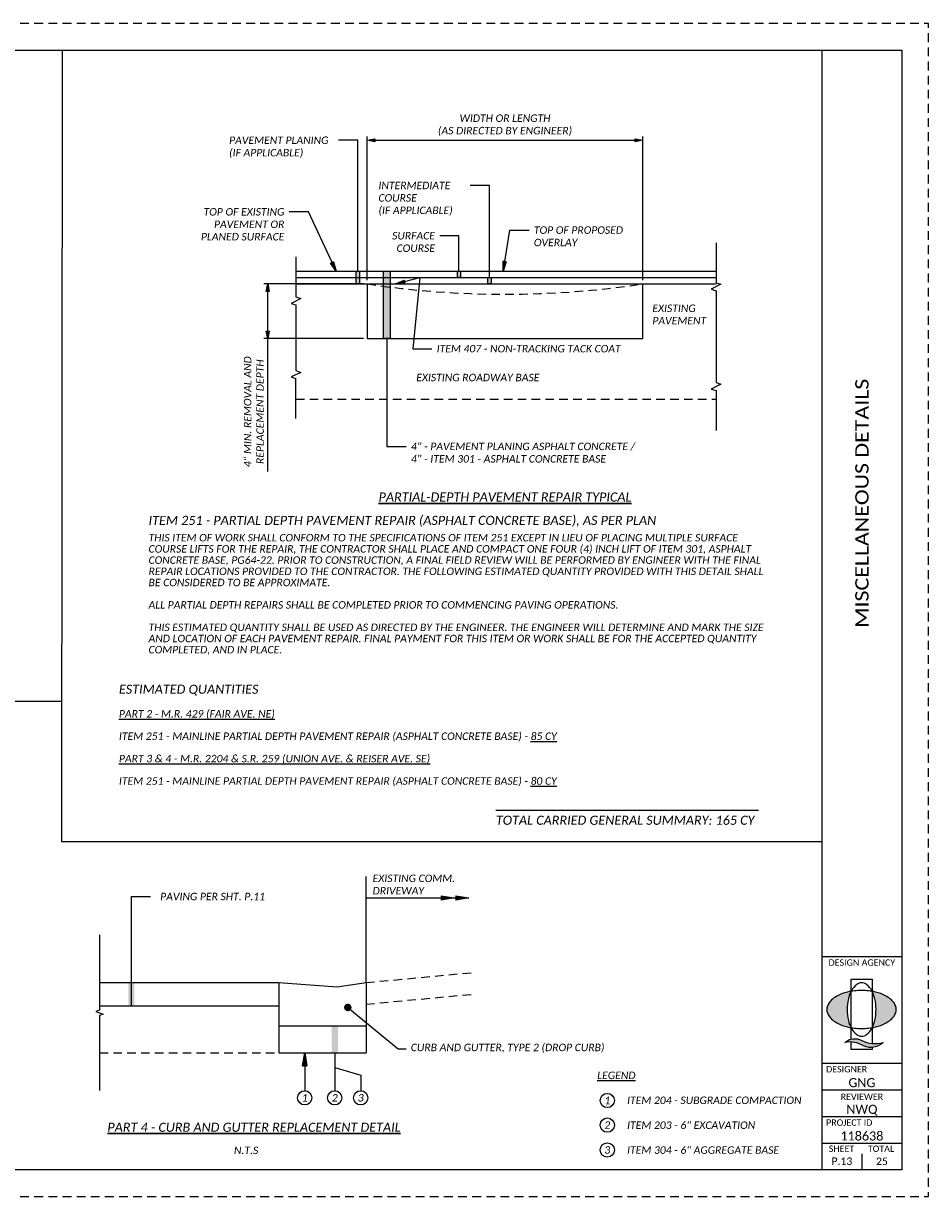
# Paper-space layout 'Layout1' of a CAD drawing. Header units: feet. Extents: x -19 to 34, y 0 to 22.
# Tile 3 of 3: x 17 to 34, y 0 to 22. Entities that reach past the tile are written whole.
import ezdxf
from ezdxf import colors
from ezdxf.entities.mleader import LeaderData, LeaderLine
from ezdxf.enums import TextEntityAlignment as Align
from ezdxf.math import Vec2, Vec3

# ---------------------------------------------------------------- set-up
doc = ezdxf.new("R2010")
doc.units = ezdxf.units.FT
doc.header["$MEASUREMENT"] = 0
doc.linetypes.add('3', pattern=[0.22, 0.16, -0.06])
doc.linetypes.add('OhDOT_USTN3', pattern=[0.22, 0.165, -0.055])
for name, color, linetype in [('SH_Border', 7, 'Continuous'), ('SH_Cut_Line', 7, 'OhDOT_USTN3'), ('SH_Data', 7, 'Continuous'), ('SH_Hatch', 14, 'Continuous'), ('SH_Text', 7, 'Continuous'), ('SH_TextH', 4, 'Continuous'), ('SH_TextM', 7, 'Continuous'), ('XS_P_Pavt_Surface', 251, 'Continuous')]:
    doc.layers.add(name, color=color, linetype=linetype)
doc.styles.add('Font 70-Main Title', font='calibri.ttf', dxfattribs={"width": 1.15, "height": 0.25})
doc.styles.add('Slanted Normal (0.14) Font 31', font='calibrii.ttf', dxfattribs={"height": 0.14})
doc.styles.add('Slanted Sub-Title (0.17) Font 31', font='calibrii.ttf', dxfattribs={"height": 0.17})
doc.styles.add('Slanted-Normal', font='calibrii.ttf', dxfattribs={"height": 0.14})
doc.styles.add('Straight Minimum (0.12) Font 30', font='calibri.ttf', dxfattribs={"height": 0.12})
doc.styles.add('Straight Normal (0.125) Font 30', font='calibri.ttf', dxfattribs={"height": 0.125})
doc.styles.add('Straight Sub-Title (0.17) Font 30', font='calibri.ttf', dxfattribs={"height": 0.17})
doc.styles.add('Straight-Normal', font='calibri.ttf', dxfattribs={"height": 0.14})
doc.styles.add('Straight-Sub Title', font='calibri.ttf', dxfattribs={"height": 0.17})
doc.dimstyles.new('Dec-0  Straight', dxfattribs={"dimtxt": 0.14, "dimasz": 0.14, "dimexe": 0.07, "dimexo": 0.07, "dimgap": 0.07, "dimtad": 1, "dimdec": 0, "dimzin": 3, "dimdsep": 46, "dimtxsty": 'Straight-Normal', "dimblk": 'Dim1', "dimcen": 0, "dimclrd": 95, "dimclre": 95, "dimclrt": 7, "dimadec": 0, "dimazin": 3, "dimtfac": 1, "dimtdec": 0, "dimtix": 1, "dimtofl": 0, "dimtmove": 1, "dimatfit": 3, "dimldrblk": 'Dim1', "dimfxl": 1, "dimtolj": 1, "dimtzin": 0, "dimlwd": -1, "dimlwe": -1, "dimarcsym": 0})

# ---------------------------------------------------------------- blocks, each defined once
blk = doc.blocks.new('A$C1697e795')
at = {"layer": 'SH_Hatch'}
for points in [[(-0.1098, 0.0898, -0.0615), (-0.0881, 0.1507), (-0.0881, 0.1523, 0.014092), (-0.1171, 0.1465, 0.069705), (-0.2053, 0.1131, 0.105975), (-0.2716, 0.0557, 0.163104), (-0.29, 0.0008, 0.163049), (-0.2716, -0.0541, 0.105975), (-0.2053, -0.1115, 0.069705), (-0.1171, -0.145, 0.014089), (-0.0881, -0.1507, -0.061487), (-0.1098, -0.0898, -0.054987), (-0.1197, 0, -0.054987)], [(0.1108, 0.0898, 0.0615), (0.0891, 0.1507), (0.0891, 0.1523, -0.014092), (0.1182, 0.1465, -0.069705), (0.2063, 0.1131, -0.105975), (0.2727, 0.0557, -0.163104), (0.2911, 0.0008, -0.163049), (0.2727, -0.0541, -0.105975), (0.2063, -0.1115, -0.069705), (0.1182, -0.145, -0.014089), (0.0891, -0.1507, 0.061487), (0.1108, -0.0898, 0.054987), (0.1207, 0, 0.054987)], [(0.0015, -0.2566, 0.297692), (-0.1396, -0.2731, -0.180432), (0.0164, -0.3024, 0.32264), (0.179, -0.273, -0.20237)]]:
    blk.add_hatch(color=256, dxfattribs=at).paths.add_polyline_path(points)
at = {"layer": 'SH_TextM'}
for points in [[(0.1106, -0.0898, 0.054987), (0.1206, 0, 0.054987), (0.1106, 0.0898, 0.0688), (0.0854, 0.1575, 0.105699), (0.0418, 0.2087, 0.165247), (0.0004, 0.2228, 0.165247), (-0.0409, 0.2087, 0.105699), (-0.0845, 0.1575, 0.0688), (-0.1098, 0.0898, 0.054987), (-0.1197, 0, 0.054987), (-0.1098, -0.0898, 0.0688), (-0.0845, -0.1575, 0.105699), (-0.0409, -0.2087, 0.165247), (0.0004, -0.2228, 0.165247), (0.0418, -0.2087, 0.105699), (0.0854, -0.1575, 0.0688)], [(-0.2053, -0.1115, 0.069705), (-0.1171, -0.145, 0.055931), (-0.0006, -0.158, 0.055931), (0.1159, -0.145, 0.069705), (0.2041, -0.1115, 0.105975), (0.2705, -0.0541, 0.163076), (0.2889, 0.0008, 0.163076), (0.2705, 0.0557, 0.105975), (0.2041, 0.1131, 0.069705), (0.1159, 0.1465, 0.055931), (-0.0006, 0.1596, 0.055931), (-0.1171, 0.1465, 0.069705), (-0.2053, 0.1131, 0.105975), (-0.2716, 0.0557, 0.163076), (-0.29, 0.0008, 0.163076), (-0.2716, -0.0541, 0.105975)], [(0.0164, -0.3024, 0.180432), (-0.1396, -0.2731, -0.297692), (0.0015, -0.2566, 0.20237), (0.179, -0.273, -0.32264)]]:
    blk.add_lwpolyline(points, format="xyb", close=True, dxfattribs=at)
for points in [[(-0.0881, -0.2469), (-0.0881, 0.2529), (0.0891, 0.2529), (0.0891, -0.2828)], [(0.0891, -0.3157), (0.0891, -0.332), (-0.0881, -0.332), (-0.0881, -0.2701)]]:
    blk.add_lwpolyline(points, dxfattribs=at)
blk = doc.blocks.new('BLKWO_NEW')
at = {"layer": 'SH_Border', "linetype": 'Continuous', "flags": 128}
blk.add_lwpolyline([(0.5, 21.5), (33.5, 21.5), (33.5, 0.5), (0.5, 0.5), (0.5, 21.5)], close=True, dxfattribs=at)
for points in [[(32, 21.5), (32, 0.5)], [(32, 4.5), (33.5, 4.5)], [(32, 2.5), (33.5, 2.5)], [(32, 2), (33.5, 2)], [(32, 1.5), (33.5, 1.5)], [(32, 1), (33.5, 1)]]:
    blk.add_lwpolyline(points, dxfattribs=at)
at = {"layer": 'SH_Border'}
blk.add_lwpolyline([(32.75, 0.8), (32.75, 0.5)], dxfattribs=at)
at = {"layer": 'SH_Cut_Line', "color": 7, "linetype": 'OhDOT_USTN3', "flags": 128}
blk.add_lwpolyline([(0, 0), (34, 0), (34, 22), (0, 22), (0, 0)], close=True, dxfattribs=at)
at = {"layer": 'SH_Border', "xscale": 2.25, "yscale": 2.25, "zscale": 2.25}
blk.add_blockref('A$C1697e795', (32.744, 3.506), dxfattribs=at)
at = {"layer": 'SH_Data', "char_height": 0.12, "style": 'Straight Minimum (0.12) Font 30'}
for s, insert, width, attachment_point in [('DESIGN AGENCY', (32.124, 4.448), 1.94049, 1), ('DESIGNER', (32.078, 2.448), 1.0279, 1), ('REVIEWER', (32.75, 1.931), 1.0279, 2), ('PROJECT ID', (32.078, 1.447), 1.27835, 1), ('SHEET', (32.129, 0.957), 1.0279, 1), ('TOTAL', (32.862, 0.957), 1.0279, 1)]:
    blk.add_mtext(s, dxfattribs=dict(at, insert=insert, width=width, attachment_point=attachment_point))
at = {"layer": 'SH_Data', "style": 'Font 70-Main Title', "width": 1.15, "flags": 8}
blk.add_attdef('TITLEAREA2T', text='', height=0.25, rotation=90, dxfattribs=at).set_placement((32.75, 13), align=Align.MIDDLE_CENTER)
at = {"layer": 'SH_Data', "style": 'Straight-Sub Title'}
for tag, p in [('XXX', (32.75, 2)), ('XXX', (32.75, 1.5)), ('XXXXXX', (32.75, 1))]:
    blk.add_attdef(tag, text='', height=0.17, dxfattribs=at).set_placement(p, align=Align.BOTTOM_CENTER)
at = {"layer": 'SH_Data', "style": 'Straight Sub-Title (0.17) Font 30', "flags": 8}
blk.add_attdef('PROJECT', text='', height=0.25, rotation=90, dxfattribs=at).set_placement((0.721, 0.55), align=Align.MIDDLE_LEFT)
blk = doc.blocks.new('_None')
blk = doc.blocks.new('Dim1')
h = blk.add_hatch(color=4)
h.dxf.hatch_style = 1
h.paths.add_polyline_path([(0, 0), (-1, -0.2), (-1, 0.2)])
at = {"color": 4}
blk.add_lwpolyline([(0, 0), (-1, -0.2), (-1, 0.2), (0, 0)], dxfattribs=at)
blk = doc.blocks.new('*D1021')
at = {"layer": 'Defpoints', "color": 0, "transparency": 16777216}
for p in [(23.47, 17.114), (21.603, 16.089), (23.47, 16.089)]:
    blk.add_point(p, dxfattribs=at)
at = {"layer": 'SH_Text', "color": 95, "linetype": 'Continuous', "transparency": 16777216}
for p, q in [((23.4, 17.114), (21.533, 17.114)), ((21.603, 16.229), (21.603, 16.974)), ((23.4, 16.089), (21.533, 16.089)), ((21.603, 13.6), (21.603, 16.089))]:
    blk.add_line(p, q, dxfattribs=at)
at = {"layer": 'SH_Text', "color": 95, "transparency": 16777216, "xscale": 0.14, "yscale": 0.14, "zscale": 0.14}
for p, rotation in [((21.603, 17.114), 90), ((21.603, 16.089), 270)]:
    blk.add_blockref('Dim1', p, dxfattribs=dict(at, rotation=rotation))
at = {"layer": 'SH_Text', "color": 7, "transparency": 16777216, "insert": (21.344, 14.718), "char_height": 0.14, "attachment_point": 5, "rotation": 90, "style": 'Slanted Normal (0.14) Font 31'}
blk.add_mtext('\\A1;4" MIN. REMOVAL AND\\PREPLACEMENT DEPTH', dxfattribs=at)
blk = doc.blocks.new('*D1022')
at = {"layer": 'Defpoints', "color": 0, "transparency": 16777216}
for p in [(28.639, 19.81), (23.47, 17.114), (28.639, 17.114)]:
    blk.add_point(p, dxfattribs=at)
at = {"layer": 'SH_Text', "color": 95, "linetype": 'Continuous', "transparency": 16777216}
for p, q in [((23.47, 17.184), (23.47, 19.88)), ((23.61, 19.81), (28.499, 19.81)), ((28.639, 17.184), (28.639, 19.88))]:
    blk.add_line(p, q, dxfattribs=at)
at = {"layer": 'SH_Text', "color": 95, "transparency": 16777216, "xscale": 0.14, "yscale": 0.14, "zscale": 0.14, "rotation": 180}
blk.add_blockref('Dim1', (23.47, 19.81), dxfattribs=at)
at = {"layer": 'SH_Text', "color": 95, "transparency": 16777216, "xscale": 0.14, "yscale": 0.14, "zscale": 0.14}
blk.add_blockref('Dim1', (28.639, 19.81), dxfattribs=at)
at = {"layer": 'SH_Text', "color": 7, "transparency": 16777216, "insert": (26.055, 20.092), "char_height": 0.14, "attachment_point": 5, "style": 'Slanted Normal (0.14) Font 31'}
blk.add_mtext('\\A1;WIDTH OR LENGTH\\P(AS DIRECTED BY ENGINEER)', dxfattribs=at)
blk = doc.blocks.new('_ClosedFilled')
blk.add_hatch(color=256).paths.add_polyline_path([(-1, 0.167), (-1, -0.167), (0, 0)])
at = {"color": 0, "linetype": 'ByBlock', "lineweight": -2}
for p, q in [((-1, 0.167), (0, 0)), ((-1, 0.167), (-1, -0.167)), ((0, 0), (-1, -0.167))]:
    blk.add_line(p, q, dxfattribs=at)
blk = doc.blocks.new('_Dot')
at = {"color": 0, "linetype": 'ByBlock', "lineweight": -2}
blk.add_line((-0.5, 0), (-1, 0), dxfattribs=at)
at = {"color": 0, "linetype": 'ByBlock', "const_width": 0.5}
blk.add_lwpolyline([(-0.25, 0, 1), (0.25, 0, 1)], format="xyb", close=True, dxfattribs=at)

psp = doc.layouts.get("Layout1")

# ---------------------------------------------------------------- hatches: boundary and pattern name
at = {"layer": 'SH_Data', "transparency": 33554687}
h = psp.add_hatch(color=256, dxfattribs=at)
h.dxf.hatch_style = 1
edge = h.paths.add_edge_path()
edge.add_arc((26.055, 34.302), 17.381, 262.4689, 262.8893, ccw=False)
edge.add_line((23.777, 17.07), (23.777, 16.089))
edge.add_line((23.777, 16.089), (23.903, 16.089))
edge.add_line((23.903, 16.089), (23.903, 17.054))
edge = h.paths.add_edge_path()
edge.add_line((23.903, 17.357), (23.777, 17.357))
edge.add_line((23.777, 17.357), (23.777, 17.07))
edge.add_arc((26.055, 34.302), 17.381, 262.4689, 262.8893)
edge.add_line((23.903, 17.054), (23.903, 17.357))
h.paths.add_polyline_path([(23.323, 17.235), (23.264, 17.235), (23.264, 17.114), (23.323, 17.114)])
h.paths.add_polyline_path([(23.323, 17.357), (23.264, 17.357), (23.264, 17.235), (23.323, 17.235)])
h = psp.add_hatch(color=256, dxfattribs=at)
h.dxf.hatch_style = 1
h.paths.add_polyline_path([(25.162, 17.235), (25.22, 17.235), (25.22, 17.357), (25.162, 17.357)])
h.paths.add_polyline_path([(25.793, 17.235), (25.735, 17.235), (25.735, 17.114), (25.793, 17.114)])
h = psp.add_hatch(color=256, dxfattribs=at)
h.dxf.hatch_style = 1
h.paths.add_polyline_path([(19.104, 4.012), (18.987, 4.012), (18.987, 3.576), (19.104, 3.576)])
h = psp.add_hatch(color=256, dxfattribs=at)
h.dxf.hatch_style = 1
h.paths.add_polyline_path([(22.922, 3.201), (22.806, 3.201), (22.806, 2.692), (22.922, 2.692)])

# ---------------------------------------------------------------- linework, layer by layer
at = {"layer": 'SH_Data'}
for p, q in [((30.014, 17.887), (30.014, 17.138)), ((22.133, 17.621), (22.133, 16.871)), ((23.47, 17.114), (23.47, 16.089)), ((28.639, 16.089), (28.639, 17.114)), ((30.104, 17.108), (29.924, 17.018)), ((29.924, 17.018), (30.014, 16.988)), ((30.014, 17.138), (30.104, 17.108)), ((30.014, 16.988), (30.014, 15.264)), ((22.222, 16.841), (22.043, 16.751)), ((22.043, 16.751), (22.133, 16.721)), ((22.133, 16.871), (22.222, 16.841)), ((22.133, 16.721), (22.133, 15.491)), ((23.47, 16.089), (28.639, 16.089)), ((22.224, 15.457), (22.043, 15.371)), ((22.133, 15.491), (22.224, 15.457)), ((22.043, 15.371), (22.133, 15.341)), ((22.133, 14.591), (22.133, 15.341)), ((30.104, 15.234), (29.924, 15.144)), ((30.014, 15.264), (30.104, 15.234)), ((29.924, 15.144), (30.014, 15.114)), ((30.014, 15.114), (30.014, 14.364)), ((1.499, 9.288), (17.739, 9.288)), ((25.884, 7.248), (30.811, 7.248))]:
    psp.add_line(p, q, dxfattribs=at)
at = {"layer": 'SH_Data', "linetype": '3'}
psp.add_line((22.133, 14.954), (30.014, 14.954), dxfattribs=at)
at = {"layer": 'SH_Data'}
for points in [[(17.748, 21.5), (17.735, 6.657), (32, 6.657)], [(23.448, 4.012), (23.448, 6.003)], [(23.448, 5.601), (25.376, 5.601)], [(18.449, 4.012), (21.815, 4.012)], [(21.815, 4.012), (21.815, 2.692)], [(21.815, 4.012), (22.905, 3.933), (23.448, 4.012)], [(23.448, 4.012), (23.448, 2.692)], [(18.449, 3.576), (21.815, 3.576)], [(21.815, 3.201), (23.448, 3.201)], [(21.815, 2.692), (23.448, 2.692)], [(22.298, 2.692), (22.298, 1.985)], [(22.861, 2.692), (22.861, 1.985)], [(22.861, 2.421), (23.348, 2.278), (23.348, 1.985)]]:
    psp.add_lwpolyline(points, dxfattribs=at)
for points in [[(23.264, 17.357), (23.323, 17.357), (23.323, 17.114), (23.264, 17.114)], [(23.777, 17.357), (23.903, 17.357), (23.903, 16.089), (23.777, 16.089)], [(25.162, 17.357), (25.22, 17.357), (25.22, 17.235), (25.162, 17.235)], [(25.735, 17.235), (25.793, 17.235), (25.793, 17.114), (25.735, 17.114)]]:
    psp.add_lwpolyline(points, close=True, dxfattribs=at)
at = {"layer": 'SH_Data', "linetype": 'Continuous'}
psp.add_lwpolyline([(18.449, 4.906), (18.449, 3.498), (18.38, 3.473), (18.518, 3.423), (18.449, 3.398), (18.449, 1.99)], dxfattribs=at)
at = {"layer": 'SH_Data', "linetype": '3'}
for points in [[(23.448, 4.012), (25.473, 4.203)], [(23.448, 3.607), (25.473, 3.797)], [(18.449, 2.692), (21.815, 2.692)]]:
    psp.add_lwpolyline(points, dxfattribs=at)
at = {"layer": 'SH_Data'}
for centre in [(22.298, 1.851), (22.861, 1.851), (23.348, 1.851), (27.973, 1.801), (27.973, 1.34), (27.973, 0.873)]:
    psp.add_circle(centre, 0.134, dxfattribs=at)
at = {"layer": 'SH_Data', "linetype": '3'}
psp.add_arc((26.055, 34.302), 17.381, 261.4479, 278.5521, dxfattribs=at)
at = {"layer": 'XS_P_Pavt_Surface'}
for p, q in [((22.133, 17.357), (30.014, 17.357)), ((22.133, 17.235), (30.014, 17.235)), ((22.133, 17.114), (30.014, 17.114))]:
    psp.add_line(p, q, dxfattribs=at)

# ---------------------------------------------------------------- block references
at = {"layer": 'SH_Border'}
ref = psp.add_blockref('BLKWO_NEW', (0, 0), dxfattribs=at)
ref.add_attrib('XXX', 'NWQ', dxfattribs={"layer": 'SH_Data', "height": 0.17, "style": 'Straight-Sub Title'}).set_placement((32.75, 1.5), align=Align.BOTTOM_CENTER)
ref.add_attrib('SHEETTOTAL', '25', dxfattribs={"layer": 'SH_Data', "height": 0.14, "style": 'Straight-Normal'}).set_placement((33.125, 0.549), align=Align.BOTTOM_CENTER)
ref.add_attrib('SHEETNO', 'P.13', dxfattribs={"layer": 'SH_Data', "height": 0.14, "style": 'Straight-Normal'}).set_placement((32.375, 0.551), align=Align.BOTTOM_CENTER)
ref.add_attrib('XXXXXX', '118638', dxfattribs={"layer": 'SH_Data', "height": 0.17, "style": 'Straight-Sub Title'}).set_placement((32.75, 1), align=Align.BOTTOM_CENTER)
ref.add_attrib('TITLEAREA2T', 'MISCELLANEOUS DETAILS', dxfattribs={"layer": 'SH_Data', "height": 0.25, "rotation": 90, "style": 'Font 70-Main Title', "width": 1.15}).set_placement((32.75, 13), align=Align.MIDDLE_CENTER)
ref.add_attrib('XXX', 'GNG', dxfattribs={"layer": 'SH_Data', "height": 0.17, "style": 'Straight-Sub Title'}).set_placement((32.75, 2), align=Align.BOTTOM_CENTER)
at = {"layer": 'SH_Data', "xscale": 0.2421502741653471, "yscale": 0.2421502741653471, "zscale": 0.2421502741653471}
for p in [(25.102, 5.601), (25.376, 5.601)]:
    psp.add_blockref('_ClosedFilled', p, dxfattribs=at)
at = {"layer": 'SH_Data', "xscale": 0.2421502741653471, "yscale": 0.2421502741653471, "zscale": 0.2421502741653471, "rotation": 90}
psp.add_blockref('_ClosedFilled', (22.298, 2.692), dxfattribs=at)

# ---------------------------------------------------------------- texts
at = {"layer": 'SH_Border', "lineweight": 30, "style": 'Slanted Sub-Title (0.17) Font 31'}
psp.add_text('ESTIMATED QUANTITIES', height=0.17, dxfattribs=at).set_placement((18.812, 9.599), align=Align.TOP_LEFT)
at = {"layer": 'SH_Data', "char_height": 0.14, "style": 'Slanted-Normal'}
for s, insert, width, attachment_point in [('EXISTING COMM. DRIVEWAY', (23.571, 6.038), 1.58883, 1), ('{\\LLEGEND\\P\\P}^IITEM 204 - SUBGRADE COMPACTION\\P^I\\P^IITEM 203 - 6" EXCAVATION\\P^I\\P^IITEM 304 - 6" AGGREGATE BASE', (27.785, 2.342), 6.10356, 1), ('1', (22.298, 1.851), 0.30753, 5), ('2', (22.861, 1.851), 0.30753, 5), ('3', (23.348, 1.851), 0.30753, 5), ('1', (27.973, 1.801), 0.30753, 5), ('2', (27.973, 1.34), 0.30753, 5), ('N.T.S', (20.97, 0.936), 1.06567, 1), ('3', (27.973, 0.873), 0.30753, 5)]:
    psp.add_mtext(s, dxfattribs=dict(at, insert=insert, width=width, attachment_point=attachment_point))
at = {"layer": 'SH_Text', "char_height": 0.14, "attachment_point": 1, "style": 'Slanted Normal (0.14) Font 31'}
for s, width, heights, insert in [('EXISTING\\PPAVEMENT', 1.00854, [0.432], (28.819, 16.729)), ('EXISTING ROADWAY BASE', 2.7105, [0], (24.39, 15.43))]:
    psp.add_mtext_dynamic_manual_height_columns(s, width=width, gutter_width=1, heights=heights, dxfattribs=dict(at, insert=insert))
at = {"layer": 'SH_Text', "char_height": 0.14, "attachment_point": 1, "line_spacing_factor": 0.9, "style": 'Slanted Normal (0.14) Font 31'}
for s, insert, width in [('THIS ITEM OF WORK SHALL CONFORM TO THE SPECIFICATIONS OF ITEM 251 EXCEPT IN LIEU OF PLACING MULTIPLE SURFACE COURSE LIFTS FOR THE REPAIR, THE CONTRACTOR SHALL PLACE AND COMPACT ONE FOUR (4) INCH LIFT OF ITEM 301, ASPHALT CONCRETE BASE, PG64-22. PRIOR TO CONSTRUCTION, A FINAL FIELD REVIEW WILL BE PERFORMED BY ENGINEER WITH THE FINAL REPAIR LOCATIONS PROVIDED TO THE CONTRACTOR. THE FOLLOWING ESTIMATED QUANTITY PROVIDED WITH THIS DETAIL SHALL BE CONSIDERED TO BE APPROXIMATE.\\P\\PALL PARTIAL DEPTH REPAIRS SHALL BE COMPLETED PRIOR TO COMMENCING PAVING OPERATIONS. \\P\\PTHIS ESTIMATED QUANTITY SHALL BE USED AS DIRECTED BY THE ENGINEER. THE ENGINEER WILL DETERMINE AND MARK THE SIZE AND LOCATION OF EACH PAVEMENT REPAIR. FINAL PAYMENT FOR THIS ITEM OR WORK SHALL BE FOR THE ACCEPTED QUANTITY COMPLETED, AND IN PLACE.', (19.368, 12.426), 11.60542), ('{\\LPART 2 - M.R. 429 (FAIR AVE. NE)\\P\\P}ITEM 251 - MAINLINE PARTIAL DEPTH PAVEMENT REPAIR (ASPHALT CONCRETE BASE) - {\\L85 CY\\P}\\P{\\LPART 3 & 4 - M.R. 2204 & S.R. 259 (UNION AVE. & REISER AVE. SE)\\P\\P}ITEM 251 - MAINLINE PARTIAL DEPTH PAVEMENT REPAIR (ASPHALT CONCRETE BASE) - {\\L80 CY}', (18.812, 9.123), 13.14838)]:
    psp.add_mtext(s, dxfattribs=dict(at, insert=insert, width=width))
at = {"layer": 'SH_TextH', "lineweight": 30, "style": 'Slanted Sub-Title (0.17) Font 31'}
for s, p in [('ITEM 251 - PARTIAL DEPTH PAVEMENT REPAIR (ASPHALT CONCRETE BASE), AS PER PLAN', (19.368, 12.766)), ('TOTAL CARRIED GENERAL SUMMARY: 165 CY', (25.884, 7.142))]:
    psp.add_text(s, height=0.17, dxfattribs=at).set_placement(p, align=Align.TOP_LEFT)
at = {"layer": 'SH_TextH', "lineweight": 30, "char_height": 0.17, "attachment_point": 5, "line_spacing_factor": 0.6, "style": 'Slanted Sub-Title (0.17) Font 31'}
for s, insert in [('{\\LPARTIAL-DEPTH PAVEMENT REPAIR TYPICAL}', (26.055, 13.118)), ('{\\LPART 4 - CURB AND GUTTER REPLACEMENT DETAIL}', (21.346, 1.298))]:
    psp.add_mtext(s, dxfattribs=dict(at, insert=insert))

# ---------------------------------------------------------------- dimensions: what is measured, and where the dimension line sits
at = {"layer": 'SH_Text'}
dim = psp.add_linear_dim(base=(28.639, 19.81), p1=(23.47, 17.114), p2=(28.639, 17.114), text='WIDTH OR LENGTH\\P(AS DIRECTED BY ENGINEER)', dimstyle='Dec-0  Straight', override={"dimpost": "'", "dimtxsty": 'Slanted Normal (0.14) Font 31'}, dxfattribs=at)
dim.commit()
dim.dimension.update_dxf_attribs({"geometry": '*D1022', "text_midpoint": (26.055, 20.092)})
dim = psp.add_linear_dim(base=(21.603, 16.089), p1=(23.47, 17.114), p2=(23.47, 16.089), angle=90, text='4" MIN. REMOVAL AND\\PREPLACEMENT DEPTH', dimstyle='Dec-0  Straight', override={"dimjust": 1, "dimpost": "'", "dimtxsty": 'Slanted Normal (0.14) Font 31'}, dxfattribs=at)
dim.commit()
dim.dimension.update_dxf_attribs({"geometry": '*D1021', "text_midpoint": (21.609, 14.718), "dimtype": 160})

# ---------------------------------------------------------------- leaders
at = {"layer": 'SH_Data'}
ml = psp.add_multileader_mtext('Standard', dxfattribs=at)
ml.set_content('{\\fCalibri|b0|i1|c0|p34;CURB AND GUTTER, TYPE 2 (DROP CURB)}', color=256, style='Straight Normal (0.125) Font 30')
ml.set_leader_properties(color=9)
ml.set_arrow_properties(name='DOT')
ml.build(insert=Vec2(0, 0))
ml.multileader.update_dxf_attribs({"text_left_attachment_type": 2, "text_right_attachment_type": 2, "dogleg_length": 0.15, "arrow_head_size": 0.14})
ctx = ml.context
ctx.base_point, ctx.char_height, ctx.arrow_head_size, ctx.landing_gap_size, ctx.plane_origin = Vec3(24.198, 2.771), 0.14, 0.14, 0.09, Vec3(23.106, 3.546)
ctx.left_attachment, ctx.right_attachment = 2, 2
notes = []
notes.append((ctx, [(0, (1, 1, 0), (24.048, 2.771), (1, 0), 0.15, [(0, [(23.106, 3.546)], 0, [])])]))
ctx.mtext.insert, ctx.mtext.flow_direction = Vec3(24.288, 2.866), 5
at = {"layer": 'SH_Text'}
ml = psp.add_multileader_mtext('Standard', dxfattribs=at)
ml.set_content('PAVEMENT PLANING\\P(IF APPLICABLE)', color=256, style='Slanted Normal (0.14) Font 31')
ml.set_leader_properties()
ml.set_arrow_properties(name='NONE')
ml.build(insert=Vec2(0, 0))
ml.multileader.update_dxf_attribs({"dogleg_length": 0.36, "arrow_head_size": 0.18})
ctx = ml.context
ctx.base_point, ctx.char_height, ctx.arrow_head_size, ctx.landing_gap_size, ctx.plane_origin = Vec3(20.88, 19.81), 0.14, 0.18, 0.09, Vec3(23.293, 17.357)
notes.append((ctx, [(0, (1, 1, 0), (23.293, 19.81), (-1, 0), 0.36, [(0, [(23.293, 17.357)], 0, [])])]))
ctx.mtext.insert, ctx.mtext.flow_direction = Vec3(20.879, 19.88), 5
ml = psp.add_multileader_mtext('Standard', dxfattribs=at)
ml.set_content('INTERMEDIATE\\PCOURSE\\P(IF APPLICABLE)', color=256, style='Slanted Normal (0.14) Font 31')
ml.set_leader_properties()
ml.set_arrow_properties(name='NONE')
ml.build(insert=Vec2(0, 0))
ml.multileader.update_dxf_attribs({"dogleg_length": 0.36, "arrow_head_size": 0.18})
ctx = ml.context
ctx.base_point, ctx.char_height, ctx.arrow_head_size, ctx.landing_gap_size, ctx.plane_origin = Vec3(23.838, 18.962), 0.14, 0.18, 0.09, Vec3(25.764, 17.235)
notes.append((ctx, [(0, (1, 1, 0), (25.764, 18.962), (-1, 0), 0.36, [(0, [(25.764, 17.235)], 0, [])])]))
ctx.mtext.insert, ctx.mtext.flow_direction = Vec3(23.681, 19.032), 5
ml = psp.add_multileader_mtext('Standard', dxfattribs=at)
ml.set_content('TOP OF EXISTING\\PPAVEMENT OR\\PPLANED SURFACE', color=256, style='Slanted Normal (0.14) Font 31')
ml.set_leader_properties()
ml.build(insert=Vec2(0, 0))
ml.multileader.update_dxf_attribs({"dogleg_length": 0.36, "arrow_head_size": 0.18})
ctx = ml.context
ctx.base_point, ctx.char_height, ctx.arrow_head_size, ctx.landing_gap_size, ctx.plane_origin = Vec3(20.248, 18.466), 0.14, 0.18, 0.09, Vec3(22.888, 17.114)
ctx.text_align_type = 2
notes.append((ctx, [(0, (1, 1, 0), (22.366, 18.466), (-1, 0), 0.36, [(0, [(22.888, 17.357)], 0, [])])]))
ctx.mtext.insert, ctx.mtext.alignment, ctx.mtext.flow_direction = Vec3(21.916, 18.537), 3, 5
ml = psp.add_multileader_mtext('Standard', dxfattribs=at)
ml.set_content('PLANED SURFACE', color=256, style='Slanted Normal (0.14) Font 31')
ml.set_leader_properties()
ml.build(insert=Vec2(0, 0))
ml.multileader.update_dxf_attribs({"dogleg_length": 0.36, "arrow_head_size": 0.18})
ctx = ml.context
ctx.base_point, ctx.char_height, ctx.arrow_head_size, ctx.landing_gap_size, ctx.plane_origin = Vec3(14.881, 18.06), 0.14, 0.18, 0.18, Vec3(14.912, 14.537)
notes.append((ctx, [(1, (1, 1, 0), (14.521, 18.06), (1, 0), 0.36, [(0, [(13.658, 17.786)], 0, [])])]))
ctx.mtext.insert, ctx.mtext.width, ctx.mtext.flow_direction = Vec3(15.061, 18.131), 3.58574, 5
ml = psp.add_multileader_mtext('Standard', dxfattribs=at)
ml.set_content('SURFACE\\PCOURSE', color=256, style='Slanted Normal (0.14) Font 31')
ml.set_leader_properties()
ml.set_arrow_properties(name='NONE')
ml.build(insert=Vec2(0, 0))
ml.multileader.update_dxf_attribs({"dogleg_length": 0.36, "arrow_head_size": 0.18})
ctx = ml.context
ctx.base_point, ctx.char_height, ctx.arrow_head_size, ctx.landing_gap_size, ctx.plane_origin = Vec3(23.834, 18.018), 0.14, 0.18, 0.09, Vec3(25.191, 17.357)
ctx.text_align_type = 2
notes.append((ctx, [(0, (1, 1, 0), (25.191, 18.018), (-1, 0), 0.36, [(0, [(25.191, 17.357)], 0, [])])]))
ctx.mtext.insert, ctx.mtext.alignment, ctx.mtext.flow_direction = Vec3(24.741, 18.089), 3, 5
ml = psp.add_multileader_mtext('Standard', dxfattribs=at)
ml.set_content('TOP OF PROPOSED\\POVERLAY', color=256, style='Slanted Normal (0.14) Font 31')
ml.set_leader_properties()
ml.build(insert=Vec2(0, 0))
ml.multileader.update_dxf_attribs({"dogleg_length": 0.36, "arrow_head_size": 0.18})
ctx = ml.context
ctx.base_point, ctx.char_height, ctx.arrow_head_size, ctx.landing_gap_size, ctx.plane_origin = Vec3(26.506, 18.125), 0.14, 0.18, 0.09, Vec3(26.365, 17.357)
notes.append((ctx, [(1, (1, 1, 0), (26.146, 18.125), (1, 0), 0.36, [(0, [(26.02, 17.357)], 0, [])])]))
ctx.mtext.insert, ctx.mtext.flow_direction = Vec3(26.596, 18.195), 5
ml = psp.add_multileader_mtext('Standard', dxfattribs=at)
ml.set_content('ITEM 407 - NON-TRACKING TACK COAT ', color=256, style='Slanted Normal (0.14) Font 31')
ml.set_leader_properties()
ml.build(insert=Vec2(0, 0))
ml.multileader.update_dxf_attribs({"dogleg_length": 0.36, "arrow_head_size": 0.18})
ctx = ml.context
ctx.base_point, ctx.char_height, ctx.arrow_head_size, ctx.landing_gap_size, ctx.plane_origin = Vec3(24.683, 15.9), 0.14, 0.18, 0.09, Vec3(23.998, 17.114)
notes.append((ctx, [(0, (1, 1, 0), (24.323, 15.9), (1, 0), 0.36, [(1, [(23.998, 17.114), (24.46, 17.235)], 0, [])])]))
ctx.mtext.insert, ctx.mtext.flow_direction = Vec3(24.773, 15.971), 5
ml = psp.add_multileader_mtext('Standard', dxfattribs=at)
ml.set_content('4" - PAVEMENT PLANING ASPHALT CONCRETE / \\P4" - ITEM 301 - ASPHALT CONCRETE BASE', color=256, style='Slanted Normal (0.14) Font 31')
ml.set_leader_properties()
ml.set_arrow_properties(name='NONE')
ml.build(insert=Vec2(0, 0))
ml.multileader.update_dxf_attribs({"dogleg_length": 0.36, "arrow_head_size": 0.18})
ctx = ml.context
ctx.base_point, ctx.char_height, ctx.arrow_head_size, ctx.landing_gap_size, ctx.plane_origin = Vec3(24.2, 14.068), 0.14, 0.18, 0.09, Vec3(23.84, 16.089)
notes.append((ctx, [(1, (1, 1, 0), (23.84, 14.068), (1, 0), 0.36, [(0, [(23.84, 16.089)], 0, [])])]))
ctx.mtext.insert, ctx.mtext.flow_direction = Vec3(24.29, 14.138), 5
ml = psp.add_multileader_mtext('Standard', dxfattribs=at)
ml.set_content('PAVING PER SHT. P.11', color=256, style='Slanted Normal (0.14) Font 31')
ml.set_leader_properties()
ml.set_arrow_properties(name='NONE')
ml.build(insert=Vec2(0, 0))
ml.multileader.update_dxf_attribs({"dogleg_length": 0.36, "arrow_head_size": 0.18})
ctx = ml.context
ctx.base_point, ctx.char_height, ctx.arrow_head_size, ctx.landing_gap_size, ctx.plane_origin = Vec3(19.406, 5.626), 0.14, 0.18, 0.18, Vec3(19.046, 3.319)
notes.append((ctx, [(0, (1, 1, 0), (19.046, 5.626), (1, 0), 0.36, [(0, [(19.046, 3.576)], 0, [])])]))
ctx.mtext.insert, ctx.mtext.flow_direction = Vec3(19.586, 5.697), 5
for ctx, leaders in notes:
    for number, flags, end, landing, length, lines in leaders:
        leader = LeaderData()
        leader.index, (leader.has_last_leader_line, leader.has_dogleg_vector, leader.attachment_direction) = number, flags
        leader.last_leader_point, leader.dogleg_vector, leader.dogleg_length = Vec3(end), Vec3(landing), length
        for number, points, colour, breaks in lines:
            line = LeaderLine()
            line.index, line.vertices, line.color, line.breaks = number, Vec3.list(points), colors.encode_raw_color(colour), breaks
            leader.lines.append(line)
        ctx.leaders.append(leader)

doc.saveas('drawing.dxf')
